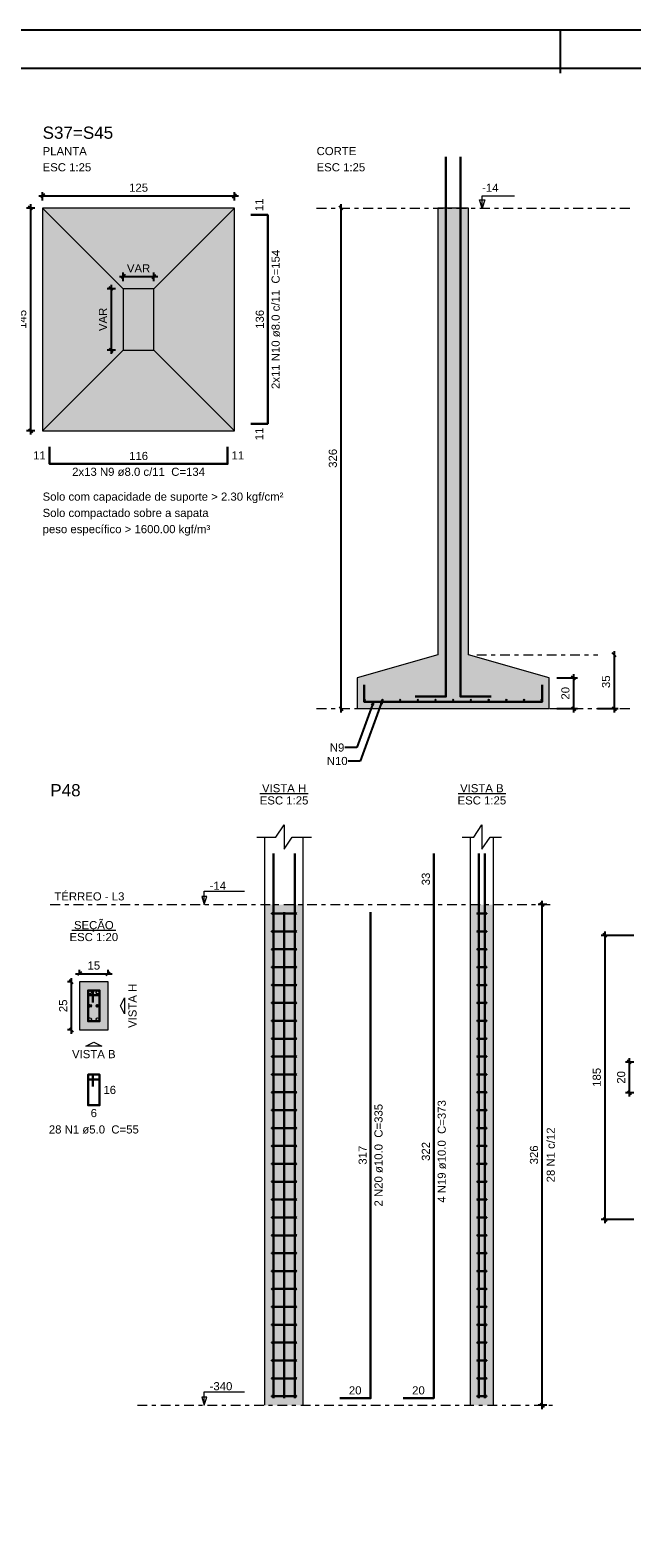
# Model space of a CAD drawing. Header units: millimetres. Extents: x 0 to 119, y 0 to 84.
# Tile 7 of 14: x 31 to 47, y 45 to 84. Entities that reach past the tile are written whole.
import ezdxf

# ---------------------------------------------------------------- set-up
doc = ezdxf.new("R2010")
doc.units = ezdxf.units.MM
doc.header["$MEASUREMENT"] = 0
doc.linetypes.add('DASHDOT', pattern=[2.54, 1.27, -0.635, 0, -0.635])
doc.linetypes.add('NULL', pattern=[0])
doc.layers.get('0').update_dxf_attribs({"lineweight": 18})
for name, color, linetype, lineweight in [('Descrição da armadura', 7, 'Continuous', 0), ('DT-Armadura', 2, 'Continuous', 30), ('DT-Barras na forma', 2, 'Continuous', 30), ('DT-Barras no corte', 5, 'Continuous', 5), ('DT-Barras rebatidas', 2, 'Continuous', 30), ('DT-Cotas', 9, 'Continuous', 5), ('DT-Estribos na forma', 2, 'Continuous', 30), ('DT-Forma', 5, 'Continuous', 5), ('DT-Hachura sapatas em corte', 43, 'Continuous', 5), ('DT-Hachura sapatas em planta', 43, 'Continuous', 5), ('DT-Hachura seção pilares', 254, 'Continuous', 5), ('DT-Hachura vista pilares', 254, 'Continuous', 5), ('DT-Pontilhado', 9, 'DASHDOT', 5), ('DT-Textos', 7, 'Continuous', 5), ('DT-Título', 3, 'Continuous', 20), ('Textos armaduras', 7, 'Continuous', 0)]:
    doc.layers.add(name, color=color, linetype=linetype, lineweight=lineweight)
doc.layers.add('SEDUC_MARF', color=1, linetype='Continuous')
doc.layers.add('SEDUC_MARGG', color=7, linetype='Continuous')
doc.styles.add('Arial', font='txt')
doc.dimstyles.get("Standard").update_dxf_attribs({"dimtxt": 0.18, "dimasz": 0.18, "dimexe": 0.18, "dimexo": 0.0625, "dimgap": 0.09, "dimtad": 0, "dimtih": 1, "dimtoh": 1, "dimdec": 4, "dimzin": 0, "dimdsep": 46, "dimtxsty": 'Standard', "dimcen": 0.09, "dimadec": 0, "dimazin": 0, "dimtfac": 1, "dimtdec": 4, "dimtofl": 0, "dimtmove": 0, "dimatfit": 3, "dimfxl": 1, "dimtolj": 1, "dimtzin": 0, "dimarcsym": 0})
doc.dimstyles.new('UM_20.000000', dxfattribs={"dimtxt": 0.18, "dimasz": 0.1, "dimexe": 0.1, "dimexo": 0.2, "dimgap": 0, "dimtad": 1, "dimtih": 1, "dimtoh": 1, "dimdec": 1, "dimlfac": 20, "dimzin": 0, "dimdsep": 46, "dimtxsty": 'Standard', "dimcen": 0.09, "dimdle": 0.1, "dimadec": 1, "dimazin": 2, "dimtfac": 1, "dimtdec": 4, "dimtofl": 0, "dimtmove": 0, "dimatfit": 3, "dimfxl": 1, "dimtolj": 1, "dimarcsym": 0})
doc.dimstyles.new('UM_25.000000', dxfattribs={"dimtxt": 0.18, "dimasz": 0.1, "dimexe": 0.1, "dimexo": 0.2, "dimgap": 0, "dimtad": 1, "dimtih": 1, "dimtoh": 1, "dimdec": 1, "dimlfac": 25, "dimzin": 0, "dimdsep": 46, "dimtxsty": 'Standard', "dimcen": 0.09, "dimdle": 0.1, "dimadec": 1, "dimazin": 2, "dimtfac": 1, "dimtdec": 4, "dimtofl": 0, "dimtmove": 0, "dimatfit": 3, "dimfxl": 1, "dimtolj": 1, "dimarcsym": 0})

# ---------------------------------------------------------------- blocks, each defined once
blk = doc.blocks.new('_Oblique')
at = {"color": 0, "linetype": 'ByBlock', "lineweight": -2}
blk.add_line((-0.5, -0.5), (0.5, 0.5), dxfattribs=at)
blk = doc.blocks.new('*D24')
at = {"layer": 'Defpoints', "color": 0}
for p in [(31.418278, 79.465408), (31.100578, 73.665408), (31.418278, 73.665408)]:
    blk.add_point(p, dxfattribs=at)
at = {"layer": 'DT-Cotas', "color": 0, "lineweight": -2}
for p, q in [((31.218278, 79.465408), (31.000578, 79.465408)), ((31.100578, 79.565408), (31.100578, 73.565408)), ((31.218278, 73.665408), (31.000578, 73.665408))]:
    blk.add_line(p, q, dxfattribs=at)
at = {"layer": 'DT-Cotas', "color": 0, "lineweight": -2, "xscale": 0.1, "yscale": 0.1, "zscale": 0.1}
for p, rotation in [((31.100578, 79.465408), 90), ((31.100578, 73.665408), 270)]:
    blk.add_blockref('_Oblique', p, dxfattribs=dict(at, rotation=rotation))
at = {"layer": 'DT-Cotas', "color": 7, "insert": (30.888778, 76.565408), "char_height": 0.2118, "attachment_point": 5, "rotation": 90, "style": 'Arial'}
blk.add_mtext('\\A1;145', dxfattribs=at)
blk = doc.blocks.new('*D25')
at = {"layer": 'Defpoints', "color": 0}
for p in [(36.418278, 79.783108), (31.418278, 79.465408), (36.418278, 79.465408)]:
    blk.add_point(p, dxfattribs=at)
at = {"layer": 'DT-Cotas', "color": 0, "lineweight": -2}
for p, q in [((31.318278, 79.783108), (36.518278, 79.783108)), ((31.418278, 79.665408), (31.418278, 79.883108)), ((36.418278, 79.665408), (36.418278, 79.883108))]:
    blk.add_line(p, q, dxfattribs=at)
at = {"layer": 'DT-Cotas', "color": 0, "lineweight": -2, "xscale": 0.1, "yscale": 0.1, "zscale": 0.1, "rotation": 180}
blk.add_blockref('_Oblique', (31.418278, 79.783108), dxfattribs=at)
at = {"layer": 'DT-Cotas', "color": 0, "lineweight": -2, "xscale": 0.1, "yscale": 0.1, "zscale": 0.1}
blk.add_blockref('_Oblique', (36.418278, 79.783108), dxfattribs=at)
at = {"layer": 'DT-Cotas', "color": 7, "insert": (33.918278, 79.994908), "char_height": 0.2118, "attachment_point": 5, "rotation": 0.0057296, "style": 'Arial'}
blk.add_mtext('\\A1;125', dxfattribs=at)
blk = doc.blocks.new('*D26')
at = {"layer": 'Defpoints', "color": 0}
for p in [(33.518278, 77.365408), (33.200578, 75.765408), (33.518278, 75.765408)]:
    blk.add_point(p, dxfattribs=at)
at = {"layer": 'DT-Cotas', "color": 0, "lineweight": -2}
for p, q in [((33.200578, 77.465408), (33.200578, 75.665408)), ((33.318278, 77.365408), (33.100578, 77.365408)), ((33.318278, 75.765408), (33.100578, 75.765408))]:
    blk.add_line(p, q, dxfattribs=at)
at = {"layer": 'DT-Cotas', "color": 0, "lineweight": -2, "xscale": 0.1, "yscale": 0.1, "zscale": 0.1}
for p, rotation in [((33.200578, 77.365408), 90), ((33.200578, 75.765408), 270)]:
    blk.add_blockref('_Oblique', p, dxfattribs=dict(at, rotation=rotation))
at = {"layer": 'DT-Cotas', "color": 7, "insert": (32.988778, 76.565408), "char_height": 0.2118, "attachment_point": 5, "rotation": 90, "style": 'Arial'}
blk.add_mtext('\\A1;VAR', dxfattribs=at)
blk = doc.blocks.new('*D27')
at = {"layer": 'Defpoints', "color": 0}
for p in [(34.318278, 77.683108), (33.518278, 77.365408), (34.318278, 77.365408)]:
    blk.add_point(p, dxfattribs=at)
at = {"layer": 'DT-Cotas', "color": 0, "lineweight": -2}
for p, q in [((33.518278, 77.565408), (33.518278, 77.783108)), ((34.318278, 77.565408), (34.318278, 77.783108)), ((33.418278, 77.683108), (34.418278, 77.683108))]:
    blk.add_line(p, q, dxfattribs=at)
at = {"layer": 'DT-Cotas', "color": 0, "lineweight": -2, "xscale": 0.1, "yscale": 0.1, "zscale": 0.1, "rotation": 180}
blk.add_blockref('_Oblique', (33.518278, 77.683108), dxfattribs=at)
at = {"layer": 'DT-Cotas', "color": 0, "lineweight": -2, "xscale": 0.1, "yscale": 0.1, "zscale": 0.1}
blk.add_blockref('_Oblique', (34.318278, 77.683108), dxfattribs=at)
at = {"layer": 'DT-Cotas', "color": 7, "insert": (33.918278, 77.894908), "char_height": 0.2118, "attachment_point": 5, "rotation": 0.0057296, "style": 'Arial'}
blk.add_mtext('\\A1;VAR', dxfattribs=at)
blk = doc.blocks.new('*D28')
at = {"layer": 'Defpoints', "color": 0}
for p in [(39.191558, 79.465408), (39.191558, 66.425408), (39.191558, 66.425408)]:
    blk.add_point(p, dxfattribs=at)
at = {"layer": 'DT-Cotas', "color": 0, "lineweight": -2}
blk.add_line((39.191558, 79.565408), (39.191558, 66.325408), dxfattribs=at)
at = {"layer": 'DT-Cotas', "color": 0, "lineweight": -2, "xscale": 0.1, "yscale": 0.1, "zscale": 0.1}
for p, rotation in [((39.191558, 79.465408), 90), ((39.191558, 66.425408), 270)]:
    blk.add_blockref('_Oblique', p, dxfattribs=dict(at, rotation=rotation))
at = {"layer": 'DT-Cotas', "color": 7, "insert": (38.979758, 72.945408), "char_height": 0.2118, "attachment_point": 5, "rotation": 90, "style": 'Arial'}
blk.add_mtext('\\A1;326', dxfattribs=at)
blk = doc.blocks.new('*D29')
at = {"layer": 'Defpoints', "color": 0}
for p in [(44.615158, 67.225408), (44.615158, 66.425408), (45.250558, 66.425408)]:
    blk.add_point(p, dxfattribs=at)
at = {"layer": 'DT-Cotas', "color": 0, "lineweight": -2}
for p, q in [((44.815158, 67.225408), (45.350558, 67.225408)), ((45.250558, 67.325408), (45.250558, 66.325408)), ((44.815158, 66.425408), (45.350558, 66.425408))]:
    blk.add_line(p, q, dxfattribs=at)
at = {"layer": 'DT-Cotas', "color": 0, "lineweight": -2, "xscale": 0.1, "yscale": 0.1, "zscale": 0.1}
for p, rotation in [((45.250558, 67.225408), 90), ((45.250558, 66.425408), 270)]:
    blk.add_blockref('_Oblique', p, dxfattribs=dict(at, rotation=rotation))
at = {"layer": 'DT-Cotas', "color": 7, "insert": (45.038758, 66.825408), "char_height": 0.2118, "attachment_point": 5, "rotation": 90, "style": 'Arial'}
blk.add_mtext('\\A1;20', dxfattribs=at)
blk = doc.blocks.new('*D30')
at = {"layer": 'Defpoints', "color": 0}
for p in [(46.309558, 67.825408), (45.674158, 66.425408), (46.309558, 66.425408)]:
    blk.add_point(p, dxfattribs=at)
at = {"layer": 'DT-Cotas', "color": 0, "lineweight": -2}
for p, q in [((46.309558, 67.925408), (46.309558, 66.325408)), ((45.874158, 66.425408), (46.409558, 66.425408))]:
    blk.add_line(p, q, dxfattribs=at)
at = {"layer": 'DT-Cotas', "color": 0, "lineweight": -2, "xscale": 0.1, "yscale": 0.1, "zscale": 0.1}
for p, rotation in [((46.309558, 67.825408), 90.00000000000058), ((46.309558, 66.425408), 270.0000000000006)]:
    blk.add_blockref('_Oblique', p, dxfattribs=dict(at, rotation=rotation))
at = {"layer": 'DT-Cotas', "color": 7, "insert": (46.097758, 67.125408), "char_height": 0.2118, "attachment_point": 5, "rotation": 90, "style": 'Arial'}
blk.add_mtext('\\A1;35', dxfattribs=at)
blk = doc.blocks.new('*D34')
at = {"layer": 'Defpoints', "color": 0}
for p in [(32.376965, 59.308601), (32.165165, 58.058601), (32.376965, 58.058601)]:
    blk.add_point(p, dxfattribs=at)
at = {"layer": 'DT-Cotas', "color": 0, "lineweight": -2}
for p, q in [((32.176965, 59.308601), (32.065165, 59.308601)), ((32.165165, 59.408601), (32.165165, 57.958601)), ((32.176965, 58.058601), (32.065165, 58.058601))]:
    blk.add_line(p, q, dxfattribs=at)
at = {"layer": 'DT-Cotas', "color": 0, "lineweight": -2, "xscale": 0.1, "yscale": 0.1, "zscale": 0.1}
for p, rotation in [((32.165165, 59.308601), 90), ((32.165165, 58.058601), 270)]:
    blk.add_blockref('_Oblique', p, dxfattribs=dict(at, rotation=rotation))
at = {"layer": 'DT-Cotas', "color": 7, "insert": (31.953365, 58.683601), "char_height": 0.2118, "attachment_point": 5, "rotation": 90, "style": 'Arial'}
blk.add_mtext('\\A1;25', dxfattribs=at)
blk = doc.blocks.new('*D35')
at = {"layer": 'Defpoints', "color": 0}
for p in [(32.376965, 59.308601), (33.126965, 59.520401), (33.126965, 59.308601)]:
    blk.add_point(p, dxfattribs=at)
at = {"layer": 'DT-Cotas', "color": 0, "lineweight": -2}
for p, q in [((32.276965, 59.520401), (33.226965, 59.520401)), ((32.376965, 59.508601), (32.376965, 59.620401)), ((33.126965, 59.508601), (33.126965, 59.620401))]:
    blk.add_line(p, q, dxfattribs=at)
at = {"layer": 'DT-Cotas', "color": 0, "lineweight": -2, "xscale": 0.1, "yscale": 0.1, "zscale": 0.1, "rotation": 180}
blk.add_blockref('_Oblique', (32.376965, 59.520401), dxfattribs=at)
at = {"layer": 'DT-Cotas', "color": 0, "lineweight": -2, "xscale": 0.1, "yscale": 0.1, "zscale": 0.1}
blk.add_blockref('_Oblique', (33.126965, 59.520401), dxfattribs=at)
at = {"layer": 'DT-Cotas', "color": 7, "insert": (32.751965, 59.732201), "char_height": 0.2118, "attachment_point": 5, "rotation": 0.0057296, "style": 'Arial'}
blk.add_mtext('\\A1;15', dxfattribs=at)
blk = doc.blocks.new('*D36')
at = {"layer": 'Defpoints', "color": 0}
for p in [(44.433176, 61.320701), (44.750876, 61.320701), (44.750876, 48.280701)]:
    blk.add_point(p, dxfattribs=at)
at = {"layer": 'DT-Cotas', "color": 0, "lineweight": -2}
for p, q in [((44.550876, 61.320701), (44.333176, 61.320701)), ((44.433176, 48.180701), (44.433176, 61.420701)), ((44.550876, 48.280701), (44.333176, 48.280701))]:
    blk.add_line(p, q, dxfattribs=at)
at = {"layer": 'DT-Cotas', "color": 0, "lineweight": -2, "xscale": 0.1, "yscale": 0.1, "zscale": 0.1}
for p, rotation in [((44.433176, 61.320701), 90), ((44.433176, 48.280701), 270)]:
    blk.add_blockref('_Oblique', p, dxfattribs=dict(at, rotation=rotation))
at = {"layer": 'DT-Cotas', "color": 7, "insert": (44.221376, 54.800701), "char_height": 0.2118, "attachment_point": 5, "rotation": 90, "style": 'Arial'}
blk.add_mtext('\\A1;326', dxfattribs=at)
blk = doc.blocks.new('*D48')
at = {"layer": 'Defpoints', "color": 0}
for p in [(47.021676, 60.520126), (46.068576, 53.120126), (47.021676, 53.120126)]:
    blk.add_point(p, dxfattribs=at)
at = {"layer": 'DT-Cotas', "color": 0, "lineweight": -2}
for p, q in [((46.821676, 60.520126), (45.968576, 60.520126)), ((46.068576, 60.620126), (46.068576, 53.020126)), ((46.821676, 53.120126), (45.968576, 53.120126))]:
    blk.add_line(p, q, dxfattribs=at)
at = {"layer": 'DT-Cotas', "color": 0, "lineweight": -2, "xscale": 0.1, "yscale": 0.1, "zscale": 0.1}
for p, rotation in [((46.068576, 60.520126), 90), ((46.068576, 53.120126), 270)]:
    blk.add_blockref('_Oblique', p, dxfattribs=dict(at, rotation=rotation))
at = {"layer": 'DT-Cotas', "color": 7, "insert": (45.856776, 56.820126), "char_height": 0.2118, "attachment_point": 5, "rotation": 90, "style": 'Arial'}
blk.add_mtext('\\A1;185', dxfattribs=at)
blk = doc.blocks.new('*D50')
at = {"layer": 'Defpoints', "color": 0}
for p in [(47.021676, 57.220126), (46.703976, 56.420126), (47.021676, 56.420126)]:
    blk.add_point(p, dxfattribs=at)
at = {"layer": 'DT-Cotas', "color": 0, "lineweight": -2}
for p, q in [((46.821676, 57.220126), (46.603976, 57.220126)), ((46.703976, 57.320126), (46.703976, 56.320126)), ((46.821676, 56.420126), (46.603976, 56.420126))]:
    blk.add_line(p, q, dxfattribs=at)
at = {"layer": 'DT-Cotas', "color": 0, "lineweight": -2, "xscale": 0.1, "yscale": 0.1, "zscale": 0.1}
for p, rotation in [((46.703976, 57.220126), 90), ((46.703976, 56.420126), 270)]:
    blk.add_blockref('_Oblique', p, dxfattribs=dict(at, rotation=rotation))
at = {"layer": 'DT-Cotas', "color": 7, "insert": (46.492176, 56.820126), "char_height": 0.2118, "attachment_point": 5, "rotation": 90, "style": 'Arial'}
blk.add_mtext('\\A1;20', dxfattribs=at)

msp = doc.modelspace()

# ---------------------------------------------------------------- hatches: boundary and pattern name
at = {"layer": 'DT-Hachura sapatas em corte', "linetype": 'Continuous'}
msp.add_hatch(color=43, dxfattribs=at).paths.add_polyline_path([(41.7152, 67.8254), (41.7152, 67.8254), (39.6152, 67.2254), (39.6152, 66.4254), (44.6152, 66.4254), (44.6152, 67.2254), (42.5152, 67.8254), (42.5152, 67.8254), (42.5152, 79.4654), (41.7152, 79.4654), (41.7152, 67.8254)])
at = {"layer": 'DT-Hachura sapatas em planta', "linetype": 'Continuous'}
msp.add_hatch(color=43, dxfattribs=at).paths.add_polyline_path([(31.4183, 73.6654), (36.4183, 73.6654), (36.4183, 79.4654), (31.4183, 79.4654), (31.4183, 73.6654)])
at = {"layer": 'DT-Hachura seção pilares', "linetype": 'Continuous'}
msp.add_hatch(color=254, dxfattribs=at).paths.add_polyline_path([(32.377, 58.0586), (32.377, 58.0586), (33.127, 58.0586), (33.127, 59.3086), (32.377, 59.3086), (32.377, 58.0586)])
at = {"layer": 'DT-Hachura vista pilares', "linetype": 'Continuous'}
for points in [[(37.209, 48.2807), (37.209, 61.3207), (38.209, 61.3207), (38.209, 48.2807), (37.209, 48.2807)], [(42.5624, 48.2807), (42.5624, 61.3207), (43.1624, 61.3207), (43.1624, 48.2807), (42.5624, 48.2807)]]:
    msp.add_hatch(color=254, dxfattribs=at).paths.add_polyline_path(points)

# ---------------------------------------------------------------- linework, layer by layer
at = {"layer": 'DT-Armadura'}
for points in [[(41.9252, 80.7997), (41.9252, 66.7404), (41.1252, 66.7404)], [(42.3052, 80.7997), (42.3052, 66.7404), (43.1052, 66.7404)], [(36.8419, 73.8454), (37.2819, 73.8454), (37.2819, 79.2854), (36.8419, 79.2854)], [(31.5983, 73.2418), (31.5983, 72.8018), (36.2383, 72.8018), (36.2383, 73.2418)], [(39.7952, 67.0454), (39.7952, 66.6054), (44.4352, 66.6054), (44.4352, 67.0454)]]:
    msp.add_lwpolyline(points, dxfattribs=at)
at = {"layer": 'DT-Barras na forma'}
for points in [[(37.429, 48.4607), (37.429, 61.3207), (37.429, 62.655)], [(37.989, 48.4607), (37.989, 61.3207), (37.989, 62.655)], [(42.7824, 48.4607), (42.7824, 61.3207), (42.7824, 62.655)], [(42.9424, 48.4607), (42.9424, 61.3207), (42.9424, 62.655)], [(37.709, 48.4607), (37.709, 61.1247)], [(32.727, 58.7711), (32.727, 59.0836), (32.602, 59.0836), (32.602, 58.2836), (32.902, 58.2836), (32.902, 59.0836), (32.602, 59.0836), (32.602, 58.9586), (32.9145, 58.9586)]]:
    msp.add_lwpolyline(points, dxfattribs=at)
at = {"layer": 'DT-Barras no corte'}
for p, q in [((32.6145, 58.6461), (32.6895, 58.7211)), ((32.6145, 58.7211), (32.6895, 58.6461)), ((32.8145, 58.6461), (32.8895, 58.7211)), ((32.8145, 58.7211), (32.8895, 58.6461))]:
    msp.add_line(p, q, dxfattribs=at)
for centre, radius in [((39.8112, 66.6534), 0.016), ((40.272, 66.6534), 0.016), ((40.7328, 66.6534), 0.016), ((41.1936, 66.6534), 0.016), ((41.6544, 66.6534), 0.016), ((42.1152, 66.6534), 0.016), ((42.576, 66.6534), 0.016), ((43.0368, 66.6534), 0.016), ((43.4976, 66.6534), 0.016), ((43.9584, 66.6534), 0.016), ((44.4192, 66.6534), 0.016), ((32.652, 59.0336), 0.0375), ((32.852, 59.0336), 0.0375), ((32.652, 58.6836), 0.0375), ((32.852, 58.6836), 0.0375), ((32.652, 58.3336), 0.0375), ((32.852, 58.3336), 0.0375)]:
    msp.add_circle(centre, radius, dxfattribs=at)
at = {"layer": 'DT-Barras rebatidas'}
for points in [[(40.8093, 48.4607), (41.6093, 48.4607), (41.6093, 61.3207), (41.6093, 62.655)], [(39.1621, 48.4607), (39.9621, 48.4607), (39.9621, 61.1247)], [(32.727, 56.5812), (32.727, 56.8937), (32.602, 56.8937), (32.602, 56.0937), (32.902, 56.0937), (32.902, 56.8937), (32.602, 56.8937), (32.602, 56.7687), (32.9145, 56.7687)]]:
    msp.add_lwpolyline(points, dxfattribs=at)
at = {"layer": 'DT-Estribos na forma'}
for p, q in [((37.399, 61.0878), (38.019, 61.0878)), ((42.7524, 61.0878), (42.9724, 61.0878)), ((37.399, 60.6221), (38.019, 60.6221)), ((42.7524, 60.6221), (42.9724, 60.6221)), ((37.399, 60.1564), (38.019, 60.1564)), ((42.7524, 60.1564), (42.9724, 60.1564)), ((37.399, 59.6907), (38.019, 59.6907)), ((42.7524, 59.6907), (42.9724, 59.6907)), ((37.399, 59.225), (38.019, 59.225)), ((42.7524, 59.225), (42.9724, 59.225)), ((37.399, 58.7593), (38.019, 58.7593)), ((42.7524, 58.7593), (42.9724, 58.7593)), ((37.399, 58.2936), (38.019, 58.2936)), ((42.7524, 58.2936), (42.9724, 58.2936)), ((37.399, 57.8278), (38.019, 57.8278)), ((42.7524, 57.8278), (42.9724, 57.8278)), ((37.399, 57.3621), (38.019, 57.3621)), ((42.7524, 57.3621), (42.9724, 57.3621)), ((37.399, 56.8964), (38.019, 56.8964)), ((42.7524, 56.8964), (42.9724, 56.8964)), ((37.399, 56.4307), (38.019, 56.4307)), ((42.7524, 56.4307), (42.9724, 56.4307)), ((37.399, 55.965), (38.019, 55.965)), ((42.7524, 55.965), (42.9724, 55.965)), ((37.399, 55.4993), (38.019, 55.4993)), ((42.7524, 55.4993), (42.9724, 55.4993)), ((37.399, 55.0336), (38.019, 55.0336)), ((42.7524, 55.0336), (42.9724, 55.0336)), ((37.399, 54.5678), (38.019, 54.5678)), ((42.7524, 54.5678), (42.9724, 54.5678)), ((37.399, 54.1021), (38.019, 54.1021)), ((42.7524, 54.1021), (42.9724, 54.1021)), ((37.399, 53.6364), (38.019, 53.6364)), ((42.7524, 53.6364), (42.9724, 53.6364)), ((37.399, 53.1707), (38.019, 53.1707)), ((42.7524, 53.1707), (42.9724, 53.1707)), ((37.399, 52.705), (38.019, 52.705)), ((42.7524, 52.705), (42.9724, 52.705)), ((37.399, 52.2393), (38.019, 52.2393)), ((42.7524, 52.2393), (42.9724, 52.2393)), ((37.399, 51.7736), (38.019, 51.7736)), ((42.7524, 51.7736), (42.9724, 51.7736)), ((37.399, 51.3078), (38.019, 51.3078)), ((42.7524, 51.3078), (42.9724, 51.3078)), ((37.399, 50.8421), (38.019, 50.8421)), ((42.7524, 50.8421), (42.9724, 50.8421)), ((37.399, 50.3764), (38.019, 50.3764)), ((42.7524, 50.3764), (42.9724, 50.3764)), ((37.399, 49.9107), (38.019, 49.9107)), ((42.7524, 49.9107), (42.9724, 49.9107)), ((37.399, 49.445), (38.019, 49.445)), ((42.7524, 49.445), (42.9724, 49.445)), ((37.399, 48.9793), (38.019, 48.9793)), ((42.7524, 48.9793), (42.9724, 48.9793)), ((37.399, 48.5136), (38.019, 48.5136)), ((42.7524, 48.5136), (42.9724, 48.5136))]:
    msp.add_line(p, q, dxfattribs=at)
for centre in [(37.399, 61.0878), (38.019, 61.0878), (42.7524, 61.0878), (42.9724, 61.0878), (37.399, 60.6221), (38.019, 60.6221), (42.7524, 60.6221), (42.9724, 60.6221), (37.399, 60.1564), (38.019, 60.1564), (42.7524, 60.1564), (42.9724, 60.1564), (37.399, 59.6907), (38.019, 59.6907), (42.7524, 59.6907), (42.9724, 59.6907), (37.399, 59.225), (38.019, 59.225), (42.7524, 59.225), (42.9724, 59.225), (37.399, 58.7593), (38.019, 58.7593), (42.7524, 58.7593), (42.9724, 58.7593), (37.399, 58.2936), (38.019, 58.2936), (42.7524, 58.2936), (42.9724, 58.2936), (37.399, 57.8278), (38.019, 57.8278), (42.7524, 57.8278), (42.9724, 57.8278), (37.399, 57.3621), (38.019, 57.3621), (42.7524, 57.3621), (42.9724, 57.3621), (37.399, 56.8964), (38.019, 56.8964), (42.7524, 56.8964), (42.9724, 56.8964), (37.399, 56.4307), (38.019, 56.4307), (42.7524, 56.4307), (42.9724, 56.4307), (37.399, 55.965), (38.019, 55.965), (42.7524, 55.965), (42.9724, 55.965), (37.399, 55.4993), (38.019, 55.4993), (42.7524, 55.4993), (42.9724, 55.4993), (37.399, 55.0336), (38.019, 55.0336), (42.7524, 55.0336), (42.9724, 55.0336), (37.399, 54.5678), (38.019, 54.5678), (42.7524, 54.5678), (42.9724, 54.5678), (37.399, 54.1021), (38.019, 54.1021), (42.7524, 54.1021), (42.9724, 54.1021), (37.399, 53.6364), (38.019, 53.6364), (42.7524, 53.6364), (42.9724, 53.6364), (37.399, 53.1707), (38.019, 53.1707), (42.7524, 53.1707), (42.9724, 53.1707), (37.399, 52.705), (38.019, 52.705), (42.7524, 52.705), (42.9724, 52.705), (37.399, 52.2393), (38.019, 52.2393), (42.7524, 52.2393), (42.9724, 52.2393), (37.399, 51.7736), (38.019, 51.7736), (42.7524, 51.7736), (42.9724, 51.7736), (37.399, 51.3078), (38.019, 51.3078), (42.7524, 51.3078), (42.9724, 51.3078), (37.399, 50.8421), (38.019, 50.8421), (42.7524, 50.8421), (42.9724, 50.8421), (37.399, 50.3764), (38.019, 50.3764), (42.7524, 50.3764), (42.9724, 50.3764), (37.399, 49.9107), (38.019, 49.9107), (42.7524, 49.9107), (42.9724, 49.9107), (37.399, 49.445), (38.019, 49.445), (42.7524, 49.445), (42.9724, 49.445), (37.399, 48.9793), (38.019, 48.9793), (42.7524, 48.9793), (42.9724, 48.9793), (37.399, 48.5136), (38.019, 48.5136), (42.7524, 48.5136), (42.9724, 48.5136)]:
    msp.add_circle(centre, 0.01, dxfattribs=at)
at = {"layer": 'DT-Forma'}
for p, q in [((31.4183, 79.4654), (33.5183, 77.3654)), ((36.4183, 79.4654), (34.3183, 77.3654)), ((31.4183, 73.6654), (33.5183, 75.7654)), ((31.4183, 73.6654), (33.5183, 75.7654)), ((36.4183, 73.6654), (34.3183, 75.7654)), ((37.209, 61.3207), (37.209, 63.0786)), ((38.209, 61.3207), (38.209, 63.0786)), ((42.5624, 61.3207), (42.5624, 63.0786)), ((43.1624, 61.3207), (43.1624, 63.0786)), ((37.209, 48.2807), (37.209, 61.3207)), ((38.209, 48.2807), (38.209, 61.3207)), ((42.5624, 48.2807), (42.5624, 61.3207)), ((43.1624, 48.2807), (43.1624, 61.3207))]:
    msp.add_line(p, q, dxfattribs=at)
for points in [[(31.4183, 73.6654), (36.4183, 73.6654), (36.4183, 79.4654), (31.4183, 79.4654), (31.4183, 73.6654)], [(41.7152, 67.8254), (41.7152, 67.8254), (39.6152, 67.2254), (39.6152, 66.4254), (44.6152, 66.4254), (44.6152, 67.2254), (42.5152, 67.8254), (42.5152, 67.8254), (42.5152, 79.4654), (41.7152, 79.4654), (41.7152, 67.8254)], [(33.5183, 75.7654), (34.3183, 75.7654), (34.3183, 77.3654), (33.5183, 77.3654), (33.5183, 75.7654)], [(32.377, 58.0586), (33.127, 58.0586), (33.127, 59.3086), (32.377, 59.3086), (32.377, 58.0586)]]:
    msp.add_lwpolyline(points, close=True, dxfattribs=at)
for points in [[(36.9972, 63.0786), (37.4972, 63.0786), (37.709, 63.3963), (37.709, 62.7609), (37.9208, 63.0786), (38.4208, 63.0786)], [(42.3506, 63.0786), (42.6506, 63.0786), (42.8624, 63.3963), (42.8624, 62.7609), (43.0742, 63.0786), (43.3742, 63.0786)]]:
    msp.add_lwpolyline(points, dxfattribs=at)
at = {"layer": 'DT-Pontilhado', "ltscale": 0.2}
for p, q in [((38.5562, 79.4654), (46.7332, 79.4654)), ((42.727, 67.8254), (45.886, 67.8254)), ((38.5562, 66.4254), (46.7332, 66.4254)), ((31.6183, 61.3207), (44.7509, 61.3207)), ((33.8857, 48.2807), (44.7509, 48.2807))]:
    msp.add_line(p, q, dxfattribs=at)
at = {"layer": 'DT-Textos'}
for p, q in [((37.0791, 64.2117), (38.3388, 64.2117)), ((42.2407, 64.2117), (43.4841, 64.2117)), ((32.1798, 60.6535), (33.3242, 60.6535))]:
    msp.add_line(p, q, dxfattribs=at)
for points in [[(42.8682, 79.4654), (42.8682, 79.7831), (43.7154, 79.7831)], [(35.6295, 61.3207), (35.693, 61.5325), (35.5659, 61.5325), (35.6295, 61.3207), (35.6295, 61.6707), (36.6795, 61.6707)], [(35.6295, 48.2807), (35.693, 48.4925), (35.5659, 48.4925), (35.6295, 48.2807), (35.6295, 48.6307), (36.6795, 48.6307)]]:
    msp.add_lwpolyline(points, dxfattribs=at)
for points in [[(42.9388, 79.6772), (42.8682, 79.4654), (42.7976, 79.6772), (42.9388, 79.6772)], [(33.5506, 58.6836), (33.5506, 58.4718), (33.4447, 58.6836), (33.5506, 58.8954), (33.5506, 58.6836)], [(32.752, 57.635), (32.5402, 57.635), (32.752, 57.7409), (32.9638, 57.635), (32.752, 57.635)]]:
    msp.add_lwpolyline(points, close=True, dxfattribs=at)
at = {"layer": 'SEDUC_MARF'}
msp.add_line((44.9015, 84.1), (44.9015, 82.9804), dxfattribs=at)
msp.add_lwpolyline([(118.9, 84.1), (0, 84.1), (0, 0), (118.9, 0)], close=True, dxfattribs=at)
at = {"layer": 'SEDUC_MARGG'}
msp.add_lwpolyline([(2.5, 1), (117.9, 1), (117.9, 83.1), (2.5, 83.1), (2.5, 1)], dxfattribs=at)

# ---------------------------------------------------------------- texts
at = {"layer": 'Descrição da armadura', "linetype": 'NULL', "char_height": 0.2118, "attachment_point": 8, "rotation": 90.00021, "line_spacing_factor": 0.9, "style": 'Arial'}
for s, insert, width in [('2x11 N10 ø8.0 c/11  C=154', (37.6, 76.565), 7.109531), ('2 N20 ø10.0  C=335', (40.2801, 54.7923), 5.239541), ('4 N19 ø10.0  C=373', (41.9271, 54.8903), 5.239541), ('28 N1 c/12', (44.7649, 54.8007), 2.845127)]:
    msp.add_mtext(s, dxfattribs=dict(at, insert=insert, width=width))
at = {"layer": 'Descrição da armadura', "linetype": 'NULL', "char_height": 0.2118, "line_spacing_factor": 0.9, "style": 'Arial'}
for s, insert, width, attachment_point in [('2x13 N9 ø8.0 c/11  C=134', (33.9179, 72.4839), 6.786963, 8), ('N10', (39.3647, 65.0612), 1.103994, 6), ('N9', (39.2792, 65.4112), 0.781426, 6), ('28 N1 ø5.0  C=55', (32.752, 55.3522), 4.594404, 8)]:
    msp.add_mtext(s, dxfattribs=dict(at, insert=insert, width=width, attachment_point=attachment_point))
at = {"layer": 'DT-Textos', "linetype": 'NULL', "char_height": 0.2118, "line_spacing_factor": 0.798, "style": 'Arial'}
for s, insert, width, attachment_point in [('PLANTA', (31.4179, 80.8419), 2.256279, 7), ('CORTE', (38.5559, 80.8419), 2.03, 7), ('ESC 1:25', (31.4179, 80.4189), 2.482559, 7), ('ESC 1:25', (38.5559, 80.4189), 2.482559, 7), ('-14', (42.8679, 79.8889), 0.838281, 7), ('Solo com capacidade de suporte > 2.30 kgf/cm²', (31.4179, 71.779), 12.299795, 7), ('Solo compactado sobre a sapata', (31.4179, 71.355), 8.479951, 7), ('peso específico > 1600.00 kgf/m³', (31.4179, 70.932), 8.560098, 7), ('VISTA H', (37.709, 64.2432), 2.255996, 8), ('VISTA B', (42.862, 64.2432), 2.223994, 8), ('ESC 1:25', (37.709, 63.9262), 2.482559, 8), ('ESC 1:25', (42.862, 63.9262), 2.482559, 8), ('TÉRREO - L3', (31.724, 61.4262), 3.577422, 7), ('-14', (35.769, 61.7062), 0.838281, 7), ('SEÇÃO', (32.752, 60.6153), 2.030566, 8), ('ESC 1:20', (32.752, 60.3672), 2.482559, 8), ('VISTA B', (32.752, 57.3172), 2.223994, 8), ('-340', (35.769, 48.6662), 1.16085, 7)]:
    msp.add_mtext(s, dxfattribs=dict(at, insert=insert, width=width, attachment_point=attachment_point))
at = {"layer": 'DT-Textos', "linetype": 'NULL', "insert": (33.8681, 58.6833), "char_height": 0.2118, "width": 2.255996, "attachment_point": 8, "rotation": 90.00021, "line_spacing_factor": 0.798, "style": 'Arial'}
msp.add_mtext('VISTA H', dxfattribs=at)
at = {"layer": 'DT-Título', "linetype": 'NULL', "char_height": 0.3177, "attachment_point": 7, "line_spacing_factor": 0.798, "style": 'Arial'}
for s, insert, width in [('S37=S45', (31.4179, 81.2658), 3.645469), ('P48', (31.618, 64.1371), 1.565781)]:
    msp.add_mtext(s, dxfattribs=dict(at, insert=insert, width=width))
at = {"layer": 'Textos armaduras', "linetype": 'NULL', "char_height": 0.2118, "rotation": 90.00021, "line_spacing_factor": 0.9, "style": 'Arial'}
for s, insert, width, attachment_point in [('11', (37.1678, 79.3854), 1.045137, 7), ('136', (37.1846, 76.5654), 1.367705, 8), ('11', (36.956, 73.7454), 1.045137, 3), ('33', (41.512, 61.9878), 1.045137, 8), ('317', (39.8648, 54.7927), 1.367705, 8), ('322', (41.512, 54.8907), 1.367705, 8)]:
    msp.add_mtext(s, dxfattribs=dict(at, insert=insert, width=width, attachment_point=attachment_point))
at = {"layer": 'Textos armaduras', "linetype": 'NULL', "char_height": 0.2118, "line_spacing_factor": 0.9, "style": 'Arial'}
for s, insert, width, attachment_point in [('11', (31.4983, 72.9159), 1.045137, 9), ('116', (33.9183, 72.8991), 1.367705, 8), ('11', (36.3383, 73.1277), 1.045137, 1), ('16', (33.002, 56.5996), 1.045137, 1), ('6', (32.752, 55.9964), 0.722568, 2), ('20', (39.5621, 48.558), 1.045137, 8), ('20', (41.2093, 48.558), 1.045137, 8)]:
    msp.add_mtext(s, dxfattribs=dict(at, insert=insert, width=width, attachment_point=attachment_point))

# ---------------------------------------------------------------- dimensions: what is measured, and where the dimension line sits
at = {"layer": 'DT-Cotas'}
for base, p1, p2, dimstyle, override, picture, middle in [((36.4183, 79.7831), (31.4183, 79.4654), (36.4183, 79.4654), 'UM_25.000000', {"dimtxt": 0.2118, "dimasz": 0.1, "dimexe": 0.1, "dimexo": 0.2, "dimtad": 1, "dimtih": 0, "dimtoh": 0, "dimdec": 1, "dimlfac": 25, "dimzin": 8, "dimtxsty": 'Arial', "dimblk": 'Oblique', "dimblk1": 'Oblique', "dimblk2": 'Oblique', "dimsah": 1, "dimdle": 0.1, "dimse1": 0, "dimse2": 0, "dimclrt": 7, "dimadec": 1, "dimazin": 3, "dimtmove": 2, "dimldrblk": 'Oblique'}, '*D25', (33.9183, 79.9949)), ((33.127, 59.5204), (32.377, 59.3086), (33.127, 59.3086), 'UM_20.000000', {"dimtxt": 0.2118, "dimasz": 0.1, "dimexe": 0.1, "dimexo": 0.2, "dimtad": 1, "dimtih": 0, "dimtoh": 0, "dimdec": 1, "dimlfac": 20, "dimzin": 8, "dimtxsty": 'Arial', "dimblk": 'Oblique', "dimblk1": 'Oblique', "dimblk2": 'Oblique', "dimsah": 1, "dimdle": 0.1, "dimse1": 0, "dimse2": 0, "dimclrt": 7, "dimadec": 1, "dimazin": 3, "dimtmove": 2, "dimldrblk": 'Oblique'}, '*D35', (32.752, 59.7322))]:
    dim = msp.add_linear_dim(base=base, p1=p1, p2=p2, dimstyle=dimstyle, override=override, dxfattribs=at)
    dim.commit()
    dim.dimension.update_dxf_attribs({"geometry": picture, "text_midpoint": middle, "dimtype": 160, "text_rotation": 0.00573})
for base, p1, p2, dimstyle, override, picture, middle in [((31.1006, 73.6654), (31.4183, 79.4654), (31.4183, 73.6654), 'UM_25.000000', {"dimtxt": 0.2118, "dimasz": 0.1, "dimexe": 0.1, "dimexo": 0.2, "dimtad": 1, "dimtih": 0, "dimtoh": 0, "dimdec": 1, "dimlfac": 25, "dimzin": 8, "dimtxsty": 'Arial', "dimblk": 'Oblique', "dimblk1": 'Oblique', "dimblk2": 'Oblique', "dimsah": 1, "dimdle": 0.1, "dimse1": 0, "dimse2": 0, "dimclrt": 7, "dimadec": 1, "dimazin": 3, "dimtmove": 2, "dimldrblk": 'Oblique'}, '*D24', (30.8888, 76.5654)), ((39.1916, 66.4254), (39.1916, 79.4654), (39.1916, 66.4254), 'UM_25.000000', {"dimtxt": 0.2118, "dimasz": 0.1, "dimexe": 0.1, "dimexo": 0.2, "dimtad": 1, "dimtih": 0, "dimtoh": 0, "dimdec": 1, "dimlfac": 25, "dimzin": 8, "dimtxsty": 'Arial', "dimblk": 'Oblique', "dimblk1": 'Oblique', "dimblk2": 'Oblique', "dimsah": 1, "dimdle": 0.1, "dimse1": 1, "dimse2": 1, "dimclrt": 7, "dimadec": 1, "dimazin": 3, "dimtmove": 2, "dimldrblk": 'Oblique'}, '*D28', (38.9798, 72.9454)), ((46.3096, 66.4254), (46.3096, 67.8254), (45.6742, 66.4254), 'UM_25.000000', {"dimtxt": 0.2118, "dimasz": 0.1, "dimexe": 0.1, "dimexo": 0.2, "dimtad": 1, "dimtih": 0, "dimtoh": 0, "dimdec": 1, "dimlfac": 25, "dimzin": 8, "dimtxsty": 'Arial', "dimblk": 'Oblique', "dimblk1": 'Oblique', "dimblk2": 'Oblique', "dimsah": 1, "dimdle": 0.1, "dimse1": 1, "dimse2": 0, "dimclrt": 7, "dimadec": 1, "dimazin": 3, "dimtmove": 2, "dimldrblk": 'Oblique'}, '*D30', (46.0978, 67.1254)), ((45.2506, 66.4254), (44.6152, 67.2254), (44.6152, 66.4254), 'UM_25.000000', {"dimtxt": 0.2118, "dimasz": 0.1, "dimexe": 0.1, "dimexo": 0.2, "dimtad": 1, "dimtih": 0, "dimtoh": 0, "dimdec": 1, "dimlfac": 25, "dimzin": 8, "dimtxsty": 'Arial', "dimblk": 'Oblique', "dimblk1": 'Oblique', "dimblk2": 'Oblique', "dimsah": 1, "dimdle": 0.1, "dimse1": 0, "dimse2": 0, "dimclrt": 7, "dimadec": 1, "dimazin": 3, "dimtmove": 2, "dimldrblk": 'Oblique'}, '*D29', (45.0388, 66.8254)), ((44.4332, 61.3207), (44.7509, 48.2807), (44.7509, 61.3207), 'UM_25.000000', {"dimtxt": 0.2118, "dimasz": 0.1, "dimexe": 0.1, "dimexo": 0.2, "dimtad": 1, "dimtih": 0, "dimtoh": 0, "dimdec": 1, "dimlfac": 25, "dimzin": 8, "dimtxsty": 'Arial', "dimblk": 'Oblique', "dimblk1": 'Oblique', "dimblk2": 'Oblique', "dimsah": 1, "dimdle": 0.1, "dimse1": 0, "dimse2": 0, "dimclrt": 7, "dimadec": 1, "dimazin": 3, "dimtmove": 2, "dimldrblk": 'Oblique'}, '*D36', (44.2214, 54.8007)), ((46.0686, 53.1201), (47.0217, 60.5201), (47.0217, 53.1201), 'UM_25.000000', {"dimtxt": 0.2118, "dimasz": 0.1, "dimexe": 0.1, "dimexo": 0.2, "dimtad": 1, "dimtih": 0, "dimtoh": 0, "dimdec": 1, "dimlfac": 25, "dimzin": 8, "dimtxsty": 'Arial', "dimblk": 'Oblique', "dimblk1": 'Oblique', "dimblk2": 'Oblique', "dimsah": 1, "dimdle": 0.1, "dimse1": 0, "dimse2": 0, "dimclrt": 7, "dimadec": 1, "dimazin": 3, "dimtmove": 2, "dimldrblk": 'Oblique'}, '*D48', (45.8568, 56.8201)), ((32.1652, 58.0586), (32.377, 59.3086), (32.377, 58.0586), 'UM_20.000000', {"dimtxt": 0.2118, "dimasz": 0.1, "dimexe": 0.1, "dimexo": 0.2, "dimtad": 1, "dimtih": 0, "dimtoh": 0, "dimdec": 1, "dimlfac": 20, "dimzin": 8, "dimtxsty": 'Arial', "dimblk": 'Oblique', "dimblk1": 'Oblique', "dimblk2": 'Oblique', "dimsah": 1, "dimdle": 0.1, "dimse1": 0, "dimse2": 0, "dimclrt": 7, "dimadec": 1, "dimazin": 3, "dimtmove": 2, "dimldrblk": 'Oblique'}, '*D34', (31.9534, 58.6836)), ((46.704, 56.4201), (47.0217, 57.2201), (47.0217, 56.4201), 'UM_25.000000', {"dimtxt": 0.2118, "dimasz": 0.1, "dimexe": 0.1, "dimexo": 0.2, "dimtad": 1, "dimtih": 0, "dimtoh": 0, "dimdec": 1, "dimlfac": 25, "dimzin": 8, "dimtxsty": 'Arial', "dimblk": 'Oblique', "dimblk1": 'Oblique', "dimblk2": 'Oblique', "dimsah": 1, "dimdle": 0.1, "dimse1": 0, "dimse2": 0, "dimclrt": 7, "dimadec": 1, "dimazin": 3, "dimtmove": 2, "dimldrblk": 'Oblique'}, '*D50', (46.4922, 56.8201))]:
    dim = msp.add_linear_dim(base=base, p1=p1, p2=p2, angle=90, dimstyle=dimstyle, override=override, dxfattribs=at)
    dim.commit()
    dim.dimension.update_dxf_attribs({"geometry": picture, "text_midpoint": middle, "dimtype": 160, "text_rotation": 90})
dim = msp.add_linear_dim(base=(34.3183, 77.6831), p1=(33.5183, 77.3654), p2=(34.3183, 77.3654), text='VAR', dimstyle='UM_25.000000', override={"dimtxt": 0.2118, "dimasz": 0.1, "dimexe": 0.1, "dimexo": 0.2, "dimtad": 1, "dimtih": 0, "dimtoh": 0, "dimdec": 1, "dimlfac": 25, "dimzin": 8, "dimtxsty": 'Arial', "dimblk": 'Oblique', "dimblk1": 'Oblique', "dimblk2": 'Oblique', "dimsah": 1, "dimdle": 0.1, "dimse1": 0, "dimse2": 0, "dimclrt": 7, "dimadec": 1, "dimazin": 3, "dimtmove": 2, "dimldrblk": 'Oblique'}, dxfattribs=at)
dim.commit()
dim.dimension.update_dxf_attribs({"geometry": '*D27', "text_midpoint": (33.9183, 77.8949), "dimtype": 160, "text_rotation": 0.00573})
dim = msp.add_linear_dim(base=(33.2006, 75.7654), p1=(33.5183, 77.3654), p2=(33.5183, 75.7654), angle=90, text='VAR', dimstyle='UM_25.000000', override={"dimtxt": 0.2118, "dimasz": 0.1, "dimexe": 0.1, "dimexo": 0.2, "dimtad": 1, "dimtih": 0, "dimtoh": 0, "dimdec": 1, "dimlfac": 25, "dimzin": 8, "dimtxsty": 'Arial', "dimblk": 'Oblique', "dimblk1": 'Oblique', "dimblk2": 'Oblique', "dimsah": 1, "dimdle": 0.1, "dimse1": 0, "dimse2": 0, "dimclrt": 7, "dimadec": 1, "dimazin": 3, "dimtmove": 2, "dimldrblk": 'Oblique'}, dxfattribs=at)
dim.commit()
dim.dimension.update_dxf_attribs({"geometry": '*D26', "text_midpoint": (32.9888, 76.5654), "dimtype": 160, "text_rotation": 90})

# ---------------------------------------------------------------- leaders
for points in [[(40.0416, 66.6054), (39.6069, 65.4112), (39.2892, 65.4112)], [(40.272, 66.6534), (39.6924, 65.0612), (39.3747, 65.0612)]]:
    msp.add_leader(points, dimstyle='Standard', override={"dimasz": 0.1, "dimldrblk": 'Closed'}, dxfattribs=at)

doc.saveas('drawing.dxf')
